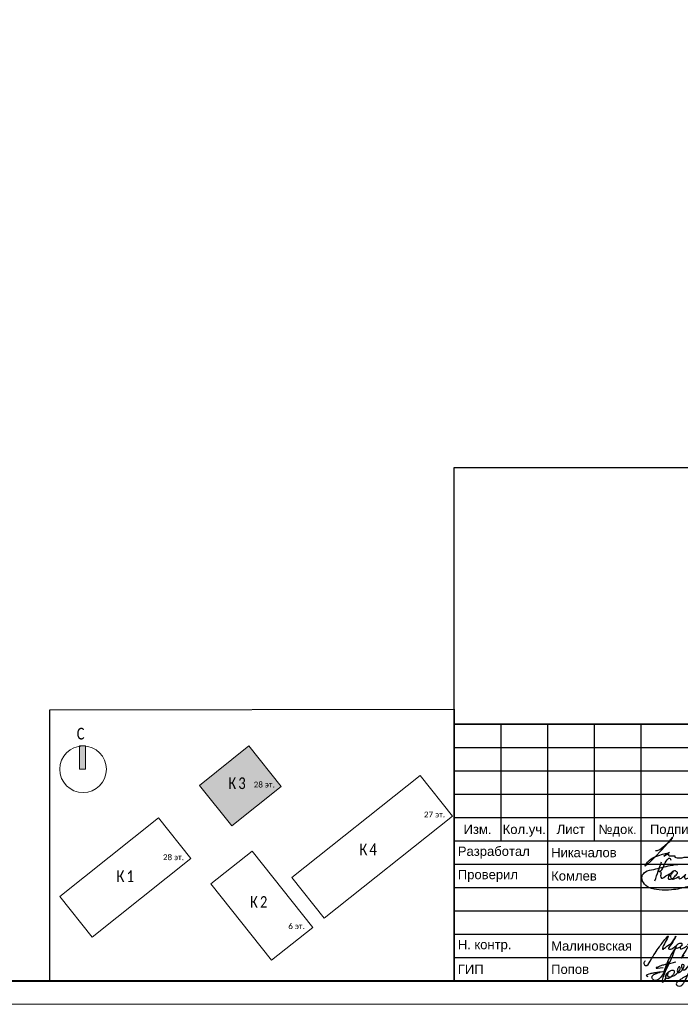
# Model space of a CAD drawing. Header units: millimetres. Extents: x -195178 to 1761886, y 140622 to 301105.
# Tile 52 of 131: x 471789 to 485944, y 182305 to 203401. Entities that reach past the tile are written whole.
import ezdxf
from ezdxf.enums import TextEntityAlignment as Align

# ---------------------------------------------------------------- set-up
doc = ezdxf.new("R2010")
doc.units = ezdxf.units.MM
doc.layers.get('Defpoints').update_dxf_attribs({"color": 252})
doc.layers.add('0_S_Grey_01', color=9, linetype='Continuous', lineweight=5, true_color=0x808080)
doc.layers.add('DB CP Подписи', color=7, linetype='Continuous', lineweight=25, true_color=0x0a45f5)
for name, color, linetype, lineweight in [('DB CP Оформление', 7, 'Continuous', 25), ('Рамка', 7, 'Continuous', 18), ('Типовые аннотации', 252, 'Continuous', 5)]:
    doc.layers.add(name, color=color, linetype=linetype, lineweight=lineweight)
doc.layers.add('формат', color=250, linetype='Continuous')
doc.styles.add('Arial', font='arial.ttf', dxfattribs={"width": 0.9, "height": 699.9999999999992})
doc.styles.add('Calibri Light_10', font='calibril.ttf', dxfattribs={"height": 1})
doc.styles.add('Calibri Light_9', font='isocpeur.ttf', dxfattribs={"width": 0.8, "height": 2})
doc.styles.add('CP.Text', font='arial.ttf')

# ---------------------------------------------------------------- blocks, each defined once
blk = doc.blocks.new('*U29')
at = {"color": 0, "lineweight": 0}
blk.add_lwpolyline([(-594, 4.393872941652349e-15), (6.661338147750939e-14, 6.661338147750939e-14), (3.331937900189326e-14, 420.0000000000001), (-594.0000000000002, 420.0000000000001)], close=True, dxfattribs=at)
at = {"lineweight": 40}
blk.add_lwpolyline([(-574, 5.000000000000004), (-4.999999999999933, 5.000000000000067), (-4.999999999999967, 415.0000000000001), (-574.0000000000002, 415.0000000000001)], close=True, dxfattribs=at)
at = {"style": 'Arial', "width": 0.9, "flags": 8}
blk.add_attdef('FORMAT', (-36.87188609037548, 1.257088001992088), '', height=2.8, dxfattribs=at)
blk = doc.blocks.new('0_AS_SLK8_BUG_2000 - 0_AS_SLK8_BUG_2000-4765957-Надземная часть_ Корпус 3_ План 1 этажа на отм_-1_640')
at = {"layer": 'Типовые аннотации'}
blk.add_hatch(color=256, dxfattribs=at).paths.add_polyline_path([(-64.89341031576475, 34.73339586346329), (-65.89341031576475, 34.73339586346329), (-65.89341031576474, 38.73339586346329), (-64.89341031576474, 38.73339586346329)])
at = {"layer": 'Типовые аннотации', "true_color": 0xc0c0c0}
blk.add_hatch(color=9, dxfattribs=at).paths.add_polyline_path([(-31.32252260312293, 31.77071233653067), (-39.81073791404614, 25.012554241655), (-45.35429616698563, 31.97523776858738), (-36.8660808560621, 38.73339586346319)])
at = {"layer": '0_S_Grey_01'}
for p, q in [((-36.8660808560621, 38.73339586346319), (-45.35429616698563, 31.97523776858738)), ((-31.32252260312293, 31.77071233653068), (-36.8660808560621, 38.73339586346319)), ((-7.517170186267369, 33.65954697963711), (-29.50047435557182, 16.15685182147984)), ((-1.973611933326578, 26.69686345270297), (-7.517170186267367, 33.65954697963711)), ((-45.35429616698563, 31.97523776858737), (-39.81073791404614, 25.012554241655)), ((-39.81073791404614, 25.012554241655), (-31.32252260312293, 31.77071233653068)), ((-52.35609507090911, 26.40053658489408), (-69.29341031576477, 12.91536332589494)), ((-46.8125368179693, 19.4378530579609), (-52.35609507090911, 26.40053658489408)), ((-23.95691610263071, 9.194168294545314), (-1.973611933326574, 26.69686345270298)), ((-36.33025549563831, 20.72135777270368), (-43.4102876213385, 15.08436876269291)), ((-25.91272608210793, 7.636989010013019), (-36.33025549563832, 20.72135777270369)), ((-63.7498520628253, 5.952679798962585), (-46.8125368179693, 19.4378530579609)), ((-29.50047435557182, 16.15685182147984), (-23.95691610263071, 9.194168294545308)), ((-43.4102876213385, 15.08436876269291), (-32.99275820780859, 2.000000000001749)), ((-69.29341031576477, 12.91536332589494), (-63.7498520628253, 5.952679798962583)), ((-32.9927582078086, 2.000000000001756), (-25.91272608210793, 7.63698901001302))]:
    blk.add_line(p, q, dxfattribs=at)
at = {"layer": 'Типовые аннотации'}
for p, q in [((-64.89341031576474, 38.73339586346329), (-65.89341031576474, 38.73339586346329)), ((-65.89341031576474, 38.73339586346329), (-65.89341031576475, 34.73339586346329)), ((-64.89341031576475, 34.73339586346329), (-64.89341031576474, 38.73339586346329)), ((-36.8660808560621, 38.73339586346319), (-45.35429616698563, 31.97523776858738)), ((-31.32252260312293, 31.77071233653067), (-36.8660808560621, 38.73339586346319)), ((-65.89341031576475, 34.73339586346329), (-64.89341031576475, 34.73339586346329)), ((-45.35429616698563, 31.97523776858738), (-39.81073791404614, 25.012554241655)), ((-39.81073791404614, 25.012554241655), (-31.32252260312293, 31.77071233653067))]:
    blk.add_line(p, q, dxfattribs=at)
blk.add_circle((-65.29341031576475, 34.73339586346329), 3.999999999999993, dxfattribs=at)
at = {"layer": 'Типовые аннотации', "attachment_point": 1}
for s, insert, char_height, width, style in [('\\fCalibri Light|b0|i0|c204|p34|;C', (-66.37824129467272, 41.84007573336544), 2, 2.0843875, 'Calibri Light_9'), ('\\fCalibri Light|b0|i0|c204|p34|;К', (-40.39984909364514, 33.33828071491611), 2, 2.0843875, 'Calibri Light_9'), ('\\fCalibri Light|b0|i0|c204|p34|;3', (-38.68005742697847, 33.33828071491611), 2, 1.92405, 'Calibri Light_9'), ('28 ', (-36.04619677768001, 32.60764187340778), 1, 2.32489375, 'Calibri Light_10'), ('эт', (-34.12796761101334, 32.60764187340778), 1, 1.603375, 'Calibri Light_10'), ('\\fCalibri Light|b0|i0|c204|p34|;.', (-32.80505094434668, 32.60764187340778), 1, 0.4810124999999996, 'Calibri Light_10')]:
    blk.add_mtext(s, dxfattribs=dict(at, insert=insert, char_height=char_height, width=width, style=style))
at = {"layer": 'Типовые аннотации', "color": 8, "true_color": 0x808080, "attachment_point": 1}
for s, insert, char_height, width, style in [('\\fCalibri Light|b0|i0|c204|p34|;К', (-40.39984909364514, 33.33828071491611), 2, 2.0843875, 'Calibri Light_9'), ('\\fCalibri Light|b0|i0|c204|p34|;3', (-38.68005742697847, 33.33828071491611), 2, 1.92405, 'Calibri Light_9'), ('28 ', (-36.04619677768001, 32.60764187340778), 1, 2.32489375, 'Calibri Light_10'), ('эт', (-34.12796761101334, 32.60764187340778), 1, 1.603375, 'Calibri Light_10'), ('\\fCalibri Light|b0|i0|c204|p34|;.', (-32.80505094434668, 32.60764187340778), 1, 0.4810124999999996, 'Calibri Light_10'), ('27 ', (-6.864468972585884, 27.4772806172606), 1, 2.32489375, 'Calibri Light_10'), ('эт', (-4.946239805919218, 27.4772806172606), 1, 1.603375, 'Calibri Light_10'), ('\\fCalibri Light|b0|i0|c204|p34|;.', (-3.623323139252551, 27.4772806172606), 1, 0.4810124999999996, 'Calibri Light_10'), ('\\fCalibri Light|b0|i0|c204|p34|;К', (-17.92569001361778, 22.00657472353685), 2, 2.0843875, 'Calibri Light_9'), ('\\fCalibri Light|b0|i0|c204|p34|;4', (-16.20589834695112, 22.00657472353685), 2, 1.92405, 'Calibri Light_9'), ('28 ', (-51.60674181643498, 20.15287817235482), 1, 2.32489375, 'Calibri Light_10'), ('эт', (-49.68851264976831, 20.15287817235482), 1, 1.603375, 'Calibri Light_10'), ('\\fCalibri Light|b0|i0|c204|p34|;.', (-48.36559598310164, 20.15287817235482), 1, 0.4810124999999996, 'Calibri Light_10'), ('\\fCalibri Light|b0|i0|c204|p34|;К', (-59.55569245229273, 17.38921328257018), 2, 2.0843875, 'Calibri Light_9'), ('\\fCalibri Light|b0|i0|c204|p34|;1', (-57.83590078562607, 17.38921328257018), 2, 1.92405, 'Calibri Light_9'), ('\\fCalibri Light|b0|i0|c204|p34|;К', (-36.69054182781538, 12.9809562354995), 2, 2.0843875, 'Calibri Light_9'), ('\\fCalibri Light|b0|i0|c204|p34|;2', (-34.97075016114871, 12.9809562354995), 2, 1.92405, 'Calibri Light_9'), ('6 ', (-30.11289359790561, 8.335616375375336), 1, 1.36286875, 'Calibri Light_10'), ('эт', (-28.98841443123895, 8.335616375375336), 1, 1.603375, 'Calibri Light_10'), ('\\fCalibri Light|b0|i0|c204|p34|;.', (-27.66549776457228, 8.335616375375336), 1, 0.4810125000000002, 'Calibri Light_10')]:
    blk.add_mtext(s, dxfattribs=dict(at, insert=insert, char_height=char_height, width=width, style=style))
blk = doc.blocks.new('Попов')
at = {"layer": 'DB CP Подписи', "color": 160, "true_color": 0x0a45f5}
for points in [[(7.394956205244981, 7.032094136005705), (4.284556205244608, 0.8400941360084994), (3.982156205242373, 0.4944941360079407), (3.665356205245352, 0.2583778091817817), (3.190156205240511, 0.09837780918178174), (2.801356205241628, 0.2064941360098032), (2.509696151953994, 0.451294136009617), (2.383756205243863, 0.7680941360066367), (2.429696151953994, 0.9984941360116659), (2.62855620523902, 1.243294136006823), (3.319756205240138, 1.603294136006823), (3.895756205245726, 1.848094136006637), (4.370956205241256, 1.992094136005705), (4.918156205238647, 1.992094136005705)], [(7.394956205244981, 7.032094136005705), (6.962956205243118, 6.427294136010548), (4.918156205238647, 1.992094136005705)], [(8.094156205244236, 0.03369413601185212), (8.828556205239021, 0.5520941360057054), (9.980556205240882, 1.272094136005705), (10.85895620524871, 1.761694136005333), (10.41255620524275, 1.084894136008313), (11.57895620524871, 2.611294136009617), (12.16935620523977, 3.84969413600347), (12.471756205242, 4.713694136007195), (12.629696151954, 5.419294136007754), (12.689696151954, 6.2400941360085), (12.54375620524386, 6.945694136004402), (12.34215620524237, 7.075294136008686), (12.03975620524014, 7.075294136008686), (11.64969615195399, 6.6000941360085), (11.379696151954, 5.779294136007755), (11.21895620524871, 4.728094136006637), (10.72935620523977, 3.014494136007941), (9.418956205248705, 0.0336941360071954)], [(5.979696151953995, 4.069175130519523), (4.859696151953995, -0.1216221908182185), (5.311356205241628, 0.624094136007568), (5.311356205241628, 0.8688941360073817), (5.624396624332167, 1.697142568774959), (6.247356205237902, 2.150494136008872), (6.650556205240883, 2.323294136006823), (6.909756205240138, 2.323294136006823), (7.125756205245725, 2.150494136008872), (7.125756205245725, 1.747294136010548), (6.82335620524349, 1.243294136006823), (6.333756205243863, 0.7968941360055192), (5.714556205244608, 0.5088941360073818), (5.412156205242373, 0.5952941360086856), (5.49855620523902, 1.286494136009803), (5.817585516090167, 1.879286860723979), (5.714556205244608, 1.286494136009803), (5.829756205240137, 0.9552941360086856), (6.146556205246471, 0.8832941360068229), (6.794556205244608, 1.012894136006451), (7.528956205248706, 1.459294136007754), (8.119356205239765, 2.064094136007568), (8.407356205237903, 2.510494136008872), (8.407356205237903, 2.899294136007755), (8.320956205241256, 3.028894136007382), (8.090556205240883, 2.956894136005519), (7.816956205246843, 2.366494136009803), (7.816956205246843, 1.963294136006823), (7.989756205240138, 1.776094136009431), (8.364156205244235, 1.891294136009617), (8.82495620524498, 2.323294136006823), (9.055356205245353, 2.697694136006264), (9.271356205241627, 3.302494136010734), (9.012156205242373, 3.561694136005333), (8.882556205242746, 3.561694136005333), (8.709696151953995, 3.3600941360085), (8.709696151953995, 2.978377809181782), (9.039696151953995, 2.408377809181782), (10.349696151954, 3.378377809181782), (11.11969615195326, 4.410259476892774), (11.27818451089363, 5.133235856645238), (11.35539592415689, 5.654323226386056), (11.38831620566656, 5.819447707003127), (11.35539592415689, 5.654323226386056)], [(3.521356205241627, 2.971294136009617), (3.294445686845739, 2.859738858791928), (4.789696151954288, 2.859738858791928)], [(3.521356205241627, 2.971294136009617), (4.126156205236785, 3.244894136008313), (4.932556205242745, 3.475294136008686), (6.444556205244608, 3.835294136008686), (7.495756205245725, 4.080094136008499)], [(1.534156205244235, 0.8688941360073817), (1.303756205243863, 1.041694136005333), (1.217356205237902, 1.214494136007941), (1.447756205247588, 1.416094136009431), (2.038156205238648, 1.603294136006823), (2.815756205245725, 1.761694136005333), (3.506956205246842, 1.876894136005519), (4.357209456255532, 1.989153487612), (4.918156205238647, 1.992094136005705)]]:
    blk.add_spline(points, degree=3, dxfattribs=at)
at = {"layer": 'DB CP Подписи'}
blk.add_spline([(8.094156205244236, 0.03369413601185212), (7.791756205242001, -0.2544480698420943), (7.618956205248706, -0.4847058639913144), (7.618956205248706, -0.8015058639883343), (7.950156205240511, -1.060705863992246), (8.569356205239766, -1.060705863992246), (8.943756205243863, -0.7583058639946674), (9.116556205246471, -0.4991058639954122), (9.418956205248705, 0.0336941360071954)], degree=3, dxfattribs=at)
blk = doc.blocks.new('A$Cf51998ab')
at = {"layer": 'DB CP Подписи'}
for points in [[(2.024743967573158, 7.175397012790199), (0.02474396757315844, 3.175397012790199), (2.524743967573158, 0.1753970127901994), (9.524743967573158, 6.675397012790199), (17.02474396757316, 19.1753970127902), (23.52474396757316, 28.6753970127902), (29.02474396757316, 35.6753970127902), (35.52474396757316, 43.6753970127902), (36.52474396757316, 44.6753970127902), (30.02474396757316, 30.6753970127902), (28.52474396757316, 26.1753970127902), (28.52474396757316, 25.1753970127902), (31.52474396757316, 26.6753970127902), (36.02474396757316, 30.1753970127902), (43.52474396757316, 36.1753970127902), (45.52474396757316, 39.1753970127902), (47.52474396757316, 42.6753970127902), (47.52474396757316, 43.1753970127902), (48.02474396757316, 44.1753970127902), (40.52474396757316, 31.1753970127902), (37.52474396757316, 25.6753970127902), (40.52474396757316, 25.1753970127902), (47.02474396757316, 28.6753970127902), (47.52474396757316, 29.1753970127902)], [(66.52474396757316, 31.6753970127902), (75.02474396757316, 39.1753970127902), (79.02474396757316, 43.6753970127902), (79.52474396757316, 46.6753970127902), (75.02474396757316, 41.6753970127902), (69.02474396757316, 32.6753970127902), (61.02474396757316, 18.6753970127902), (57.02474396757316, 11.6753970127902), (61.52474396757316, 15.6753970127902)], [(57.52474396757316, 34.1753970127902), (54.52474396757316, 34.1753970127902), (50.02474396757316, 31.1753970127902), (49.52474396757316, 26.1753970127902), (54.02474396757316, 27.6753970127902), (56.02474396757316, 29.1753970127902), (58.02474396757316, 33.1753970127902), (57.52474396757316, 34.1753970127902)], [(59.02474396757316, 30.6753970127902), (55.49455854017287, 28.71229258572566), (55.52474396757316, 25.6753970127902), (57.52474396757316, 25.6753970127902), (62.02474396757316, 27.6753970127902), (65.02474396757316, 29.6753970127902), (65.52474396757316, 30.1753970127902)], [(71.80259313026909, 27.23596012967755), (75.18207571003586, 30.02247973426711), (81.43411698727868, 33.40007838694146), (87.77064376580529, 36.27103771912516), (91.06563812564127, 37.45319772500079)]]:
    blk.add_spline(points, degree=3, dxfattribs=at)
blk = doc.blocks.new('A$C5BE547C8')
at = {"layer": 'DB CP Подписи', "color": 160, "true_color": 0x0a45f5}
for points in [[(12.77064067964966, 273.4620631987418), (54.9465189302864, 284.4855278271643), (94.154754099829, 355.2698806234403), (190.2780455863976, 461.4464249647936), (197.8667517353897, 439.9583000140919)], [(553.6754189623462, 292.4671654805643), (541.1363445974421, 294.8536106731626), (543.5881781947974, 221.3447915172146), (618.3679039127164, 188.8783703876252), (688.8570107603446, 181.5274854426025), (702.341915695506, 169.2760206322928), (655.1448083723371, 128.8461685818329), (445.8771119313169, 43.72502877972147), (210.5232081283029, -1.356840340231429), (25.1820216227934, -2.336883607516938), (-119.9528827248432, 30.00445333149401), (-207.229957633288, 105.4676031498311), (-226.8427679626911, 202.491644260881), (-177.8107121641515, 263.2541753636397), (-54.24994114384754, 301.4757719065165), (189.9297362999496, 360.2782164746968), (498.8316938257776, 377.9189649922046), (787.0024744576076, 349.3846527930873)], [(-36.17550682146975, 134.4371501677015), (61.71678818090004, 412.4869762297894)], [(240.4512582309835, 278.160545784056), (216.6761126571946, 242.9138925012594), (193.0570860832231, 200.9501308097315), (214.3763311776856, 163.8837520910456), (260.4151262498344, 165.1061032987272), (324.2741268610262, 195.7046833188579), (317.2758679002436, 178.2197674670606), (323.3993369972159, 165.9803596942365), (371.5122399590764, 186.0879841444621), (421.3747226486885, 228.0517155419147), (401.2547955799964, 186.9622102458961), (414.3764636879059, 162.4833644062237), (464.2389463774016, 183.4652452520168), (539.4700353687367, 247.2851138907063), (556.5207641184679, 274.5734312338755), (553.6754189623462, 292.4671654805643)], [(12.77064067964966, 273.4620631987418), (53.68175455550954, 259.2054039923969), (47.35787273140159, 207.3811667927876), (60.00563637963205, 173.2529950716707), (97.94904722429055, 183.3650324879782)], [(97.94904722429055, 183.3650324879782), (177.0679458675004, 224.8184770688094), (161.8986921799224, 163.5096667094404), (207.1457470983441, 161.4226177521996), (266.314922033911, 204.5548820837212), (296.9437179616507, 255.3396693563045), (253.785020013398, 280.3842265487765), (197.7158576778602, 243.8061435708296), (177.076149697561, 224.897245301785)]]:
    blk.add_spline(points, degree=3, dxfattribs=at)
blk = doc.blocks.new('Никачалов')
blk.add_lwpolyline([(-307.2528087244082, -10.52482762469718), (-266.7209943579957, -10.52482762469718), (-217.2917009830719, 12.19796214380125), (-151.053767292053, 56.65713122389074), (-104.5903002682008, 97.1639252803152), (-42.3079472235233, 148.5397506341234), (-2.762450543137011, 181.1417946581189), (25.90605847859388, 213.7455219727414), (43.7010164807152, 235.4819012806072), (55.56432182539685, 255.2404097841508), (61.49597449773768, 269.0720390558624), (48.64291482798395, 267.0958515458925), (20.96416013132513, 227.5771512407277), (-26.48906123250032, 171.2625404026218), (-43.29770154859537, 147.551656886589), (-106.566372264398, 73.45304175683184), (-171.8145516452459, 1.330614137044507), (-320.1058683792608, -151.8054015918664), (-406.1148320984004, -241.7118334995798), (-487.1818974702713, -312.8461673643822), (-518.8162328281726, -343.4720238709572), (-528.703466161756, -345.4482113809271), (-526.7239574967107, -334.5808633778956), (-516.8401608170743, -316.7968590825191), (-494.0998678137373, -283.2067213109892), (-477.294664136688, -261.4703420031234), (-435.7730954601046, -217.0111729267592), (-400.1831794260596, -188.3598206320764), (-362.6171914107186, -168.6013121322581), (-318.1297963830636, -150.8173078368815), (-234.0969046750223, -118.213580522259), (-154.0195936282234, -90.55032198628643), (-5.728276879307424, -52.01971543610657), (-125.3510846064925, -134.0213973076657), (-130.2929829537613, -133.0333035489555), (-128.316910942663, -131.0571160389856), (-95.39726961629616, -111.8204287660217), (-59.85203000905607, -95.76348443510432), (-27.71938084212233, -87.49177623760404), (-25.77080201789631, -90.41229184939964), (-29.66795968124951, -102.5757764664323), (-30.15252690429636, -110.3610126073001), (-29.17995580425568, -115.7122051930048), (-24.3102270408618, -121.0650810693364), (-17.49535610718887, -123.4974413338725), (-8.24390245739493, -125.9314848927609), (2.468126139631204, -127.3909010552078), (14.15272583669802, -127.3909010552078), (101.7906602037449, -127.3909010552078), (105.0348549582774, -129.2711407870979), (104.8664592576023, -152.815378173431), (110.9218312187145, -158.3651994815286), (128.4246742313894, -163.9133375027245), (156.4780234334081, -166.202617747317), (264.0107071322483, -165.9518068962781), (307.6251938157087, -158.1497378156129), (346.3905716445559, -151.961947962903), (383.8122205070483, -151.961947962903), (403.5351374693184, -158.7119581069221), (436.9152894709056, -161.67118948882), (526.11689822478, -161.927050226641), (598.5373598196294, -138.5208429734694), (676.6111056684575, -125.8742528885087), (713.761259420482, -126.4129070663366)])
blk = doc.blocks.new('ауацуа')
at = {"layer": 'DB CP Оформление'}
for p, q in [((-901444.4389830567, -47611.55045884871), (-882944.4389830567, -47611.55045884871)), ((-901444.4389830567, -53111.55045884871), (-901444.4389830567, -47611.55045884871)), ((-900444.4389830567, -47611.55045884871), (-900444.4389830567, -50111.55045884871)), ((-899444.4389830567, -47611.55045884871), (-899444.4389830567, -53111.55045884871)), ((-898444.4389830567, -47611.55045884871), (-898444.4389830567, -50111.55045884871)), ((-897444.4389830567, -47611.55045884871), (-897444.4389830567, -53111.55045884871)), ((-901444.4389830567, -48111.55045884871), (-894944.4389830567, -48111.55045884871)), ((-901444.4389830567, -48611.55045884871), (-894944.4389830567, -48611.55045884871)), ((-901444.4389830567, -49111.55045884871), (-894944.4389830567, -49111.55045884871)), ((-901444.4389830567, -49611.55045884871), (-894944.4389830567, -49611.55045884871)), ((-901444.4389830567, -50111.55045884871), (-882944.4389830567, -50111.55045884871)), ((-901444.4389830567, -50611.55045884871), (-894944.4389830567, -50611.55045884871)), ((-901444.4389830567, -51111.55045884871), (-894944.4389830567, -51111.55045884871)), ((-901444.4389830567, -51611.55045884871), (-894944.4389830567, -51611.55045884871)), ((-901444.4389830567, -52111.55045884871), (-894944.4389830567, -52111.55045884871)), ((-901444.4389830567, -52611.55045884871), (-894944.4389830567, -52611.55045884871)), ((-901444.4389830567, -53111.55045884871), (-882944.4389830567, -53111.55045884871))]:
    blk.add_line(p, q, dxfattribs=at)
at = {"layer": 'DB CP Подписи'}
blk.add_blockref('Никачалов', (-896824.2117446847, -50303.85781468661), dxfattribs=at)
at = {"layer": 'DB CP Подписи', "color": 160, "true_color": 0x0a45f5, "xscale": 1.445624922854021, "yscale": 1.445624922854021, "zscale": 1.445624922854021}
blk.add_blockref('A$C5BE547C8', (-897091.0831624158, -51157.1531102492), dxfattribs=at)
at = {"layer": 'DB CP Подписи'}
for name, p, xscale, yscale, zscale in [('A$Cf51998ab', (-897379.3541802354, -52782.28930560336), 14.0625, 14.0625, 14.0625), ('Попов', (-897444.4389830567, -53111.55045884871), 100, 100, 100)]:
    blk.add_blockref(name, p, dxfattribs=dict(at, xscale=xscale, yscale=yscale, zscale=zscale))
at = {"layer": 'DB CP Оформление', "style": 'CP.Text'}
for s, p in [('Изм.', (-900944.4389830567, -49861.55045884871)), ('Кол.уч.', (-899944.4389830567, -49861.55045884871)), ('Лист', (-898944.4389830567, -49861.55045884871)), ('№док.', (-897944.4389830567, -49861.55045884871)), ('Подпись', (-896694.4389830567, -49861.55045884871))]:
    blk.add_text(s, height=200, dxfattribs=at).set_placement(p, align=Align.MIDDLE_CENTER)
at = {"layer": 'DB CP Оформление', "char_height": 200, "width": 1999.999999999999, "attachment_point": 4, "style": 'CP.Text'}
for s, insert in [(' Разработал', (-901444.4389830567, -50361.55045884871)), (' Никачалов', (-899444.4389830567, -50361.55045884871)), (' Проверил', (-901444.4389830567, -50861.55045884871)), (' Комлев', (-899444.4389830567, -50861.55045884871)), (' Н. контр.', (-901444.4389830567, -52361.55045884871)), (' Малиновская', (-899444.4389830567, -52361.55045884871)), (' ГИП', (-901444.4389830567, -52861.55045884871)), (' Попов', (-899444.4389830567, -52861.55045884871))]:
    blk.add_mtext(s, dxfattribs=dict(at, insert=insert))

msp = doc.modelspace()

# ---------------------------------------------------------------- linework, layer by layer
at = {"layer": 'Defpoints'}
for p, q in [((481098.5541302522, 193804.7842184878), (499598.5541302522, 193804.7842184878)), ((481098.55420107, 188304.784170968), (481098.55420107, 193804.784170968))]:
    msp.add_line(p, q, dxfattribs=at)
for points in [[(481098.5542718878, 193804.7841227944), (499598.5542718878, 193804.7841227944), (499598.5542718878, 188304.7841228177), (481098.5542718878, 188304.7841228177)], [(481098.5542718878, 188304.7841228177), (499598.5542718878, 188304.7841228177), (499598.5542718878, 182804.784122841), (481098.5542718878, 182804.784122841)]]:
    msp.add_lwpolyline(points, close=True, dxfattribs=at)
at = {"layer": 'Defpoints', "color": 3, "lineweight": 30}
msp.add_lwpolyline([(472435.5542718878, 188615.784122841), (481098.5542718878, 188626.784122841), (481098.5542718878, 182804.784122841), (472435.5542718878, 182793.784122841)], close=True, dxfattribs=at)
at = {"layer": 'Рамка'}
msp.add_line((481098.5542718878, 182804.784122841), (499598.5542718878, 182804.784122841), dxfattribs=at)
msp.add_lwpolyline([(442698.5542718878, 182804.784122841), (499598.5542718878, 182804.784122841), (499598.5542718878, 223804.784122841), (442698.5542718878, 223804.784122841)], close=True, dxfattribs=at)

# ---------------------------------------------------------------- block references
msp.add_blockref('ауацуа', (1382542.993254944, 235916.3345816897))
at = {"layer": 'Типовые аннотации', "xscale": 125, "yscale": 125, "zscale": 125}
msp.add_blockref('0_AS_SLK8_BUG_2000 - 0_AS_SLK8_BUG_2000-4765957-Надземная часть_ Корпус 3_ План 1 этажа на отм_-1_640', (481308.0342375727, 182999.3601261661), dxfattribs=at)
at = {"layer": 'формат', "xscale": 100, "yscale": 100, "zscale": 100}
msp.add_blockref('*U29', (500098.5542718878, 182304.784122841), dxfattribs=at)

doc.saveas('drawing.dxf')
